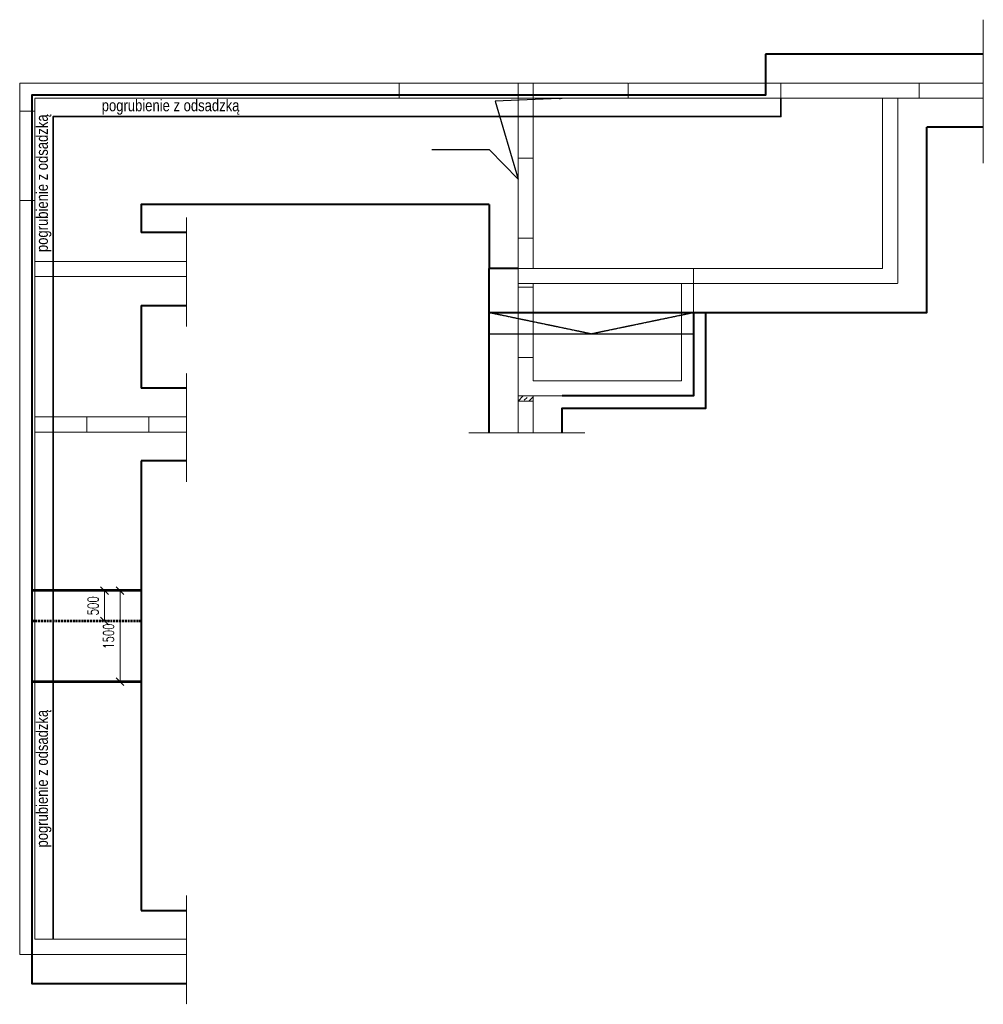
# Model space of a CAD drawing. Extents: x -257438 to 242612, y -74624 to 75879.
# Tile 1 of 21: x 62858 to 78715, y -74624 to -58415. Entities that reach past the tile are written whole.
import ezdxf
from ezdxf import colors
from ezdxf.entities.mleader import LeaderData, LeaderLine
from ezdxf.math import Vec2, Vec3

# ---------------------------------------------------------------- set-up
doc = ezdxf.new("R2010")
doc.units = 0
doc.header["$LTSCALE"] = 10
doc.header["$MEASUREMENT"] = 0
doc.linetypes.add('HIDDEN', pattern=[0.375, 0.25, -0.125])
doc.linetypes.add('HIDDEN2', pattern=[4.7625, 3.175, -1.5875])
for name, color, linetype, lineweight in [('P-Linia1', 3, 'Continuous', 40), ('P-Linia2', 2, 'Continuous', 25), ('P-Opis ściany', 6, 'Continuous', 9), ('P-Przerywana', 13, 'HIDDEN', 9), ('P-Szraf - Ściana żelbetowa', 54, 'Continuous', 0), ('P-Wymiar', 254, 'Continuous', 9), ('P-Ściana żelbetowa', 50, 'Continuous', 25)]:
    doc.layers.add(name, color=color, linetype=linetype, lineweight=lineweight)
doc.layers.add('P-Linia1a', color=7, linetype='Continuous', lineweight=53, true_color=0x008ab8)
doc.styles.add('_Fd Opis', font='arial.ttf')
doc.styles.add('ROMANS', font='romans.shx', dxfattribs={"width": 0.7})
doc.dimstyles.new('A100', dxfattribs={"dimscale": 100, "dimtxt": 1.75, "dimasz": 0.1, "dimexe": 0, "dimexo": 0, "dimgap": 1, "dimtad": 1, "dimdec": 4, "dimrnd": 0.1, "dimdsep": 46, "dimtxsty": 'ROMANS', "dimblk": '[[[[[[[[', "dimcen": 2, "dimdle": 2, "dimse1": 1, "dimse2": 1, "dimclrd": 256, "dimclrt": 1, "dimadec": 0, "dimazin": 0, "dimtfac": 1, "dimtdec": 4, "dimtix": 1, "dimtmove": 2, "dimatfit": 3, "dimldrblk": '[[[[[[[[', "dimfxl": 1, "dimtvp": 0.6, "dimtolj": 1, "dimlwd": 9, "dimarcsym": 0})

# ---------------------------------------------------------------- blocks, each defined once
blk = doc.blocks.new('[[[[[[[[')
at = {"layer": 'P-Wymiar'}
for p, q in [((0, 18), (0, -18)), ((-12.7, -12.7), (12.7, 12.7)), ((0, 0), (-4.6, 0))]:
    blk.add_line(p, q, dxfattribs=at)
blk = doc.blocks.new('*D163')
at = {"layer": 'Defpoints', "color": 0, "transparency": 16777216}
for p in [(-13813, -249448), (-13594, -249448), (-13714, -250948)]:
    blk.add_point(p, dxfattribs=at)
at = {"layer": 'P-Wymiar', "lineweight": 9, "transparency": 16777216}
blk.add_line((-13813, -250943), (-13813, -249453), dxfattribs=at)
at = {"layer": 'P-Wymiar', "lineweight": 9, "transparency": 16777216, "xscale": 5, "yscale": 5, "zscale": 5}
for p, rotation in [((-13813, -249448), 90), ((-13813, -250948), 270)]:
    blk.add_blockref('[[[[[[[[', p, dxfattribs=dict(at, rotation=rotation))
at = {"layer": 'P-Wymiar', "color": 1, "transparency": 16777216, "insert": (-14002, -250198), "char_height": 175, "attachment_point": 5, "rotation": 90, "style": 'ROMANS'}
blk.add_mtext('\\A1;1500', dxfattribs=at)
blk = doc.blocks.new('*D164')
at = {"layer": 'Defpoints', "color": 0, "transparency": 16777216}
for p in [(-14459, -249448), (-14070, -249448), (-14459, -249948)]:
    blk.add_point(p, dxfattribs=at)
at = {"layer": 'P-Wymiar', "lineweight": 9, "transparency": 16777216}
blk.add_line((-14070, -249943), (-14070, -249453), dxfattribs=at)
at = {"layer": 'P-Wymiar', "lineweight": 9, "transparency": 16777216, "xscale": 5, "yscale": 5, "zscale": 5}
for p, rotation in [((-14070, -249448), 90), ((-14070, -249948), 270)]:
    blk.add_blockref('[[[[[[[[', p, dxfattribs=dict(at, rotation=rotation))
at = {"layer": 'P-Wymiar', "color": 1, "transparency": 16777216, "insert": (-14259, -249698), "char_height": 175, "attachment_point": 5, "rotation": 90, "style": 'ROMANS'}
blk.add_mtext('\\A1;500', dxfattribs=at)
blk = doc.blocks.new('A$C4D083629')
at = {"layer": 'P-Linia1a'}
for points in [[(1800, 6464.99866), (0, 6464.99866)], [(1800, 6464.99866), (0, 6464.99866)], [(1800, 4964.99866), (0, 4964.99866)]]:
    blk.add_lwpolyline(points, dxfattribs=at)
at = {"layer": 'P-Linia1a', "color": 4, "linetype": 'HIDDEN2'}
blk.add_lwpolyline([(1800, 5964.99866), (0, 5964.99866)], dxfattribs=at)
at = {"layer": 'P-Wymiar', "color": 4}
dim = blk.add_linear_dim(base=(1195.85836, 6464.99866), p1=(806.9408, 5964.99866), p2=(806.9408, 6464.99866), angle=90, dimstyle='A100', dxfattribs=at)
dim.commit()
dim.dimension.update_dxf_attribs({"geometry": '*D164', "text_midpoint": (1006.50809, 6214.99866), "insert": (15265.61701, 255913.09232)})
at = {"layer": 'P-Wymiar'}
dim = blk.add_linear_dim(base=(1452.8979, 6464.99866), p1=(1552.09609, 4964.99866), p2=(1671.81705, 6464.99866), angle=90, dimstyle='A100', dxfattribs=at)
dim.commit()
dim.dimension.update_dxf_attribs({"geometry": '*D163', "text_midpoint": (1263.54763, 5714.99866), "insert": (15265.61701, 255913.09232)})

msp = doc.modelspace()

# ---------------------------------------------------------------- hatches: boundary and pattern name
at = {"layer": 'P-Szraf - Ściana żelbetowa', "transparency": 33554559}
h = msp.add_hatch(dxfattribs=at)
h.set_pattern_fill('ANSI33', color=256, scale=20)
h.set_pattern_definition([(45, (78323.73, 181445.89), (-89.80256, 89.80256), []), (45, (78413.53, 181445.89), (-89.80256, 89.80256), [63.5, -31.75])])
h.paths.add_polyline_path([(71308.09991, -64609.17071), (71058.09991, -64609.17071), (71058.09991, -64694.91132), (71308.09991, -64694.91132)], flags=17)

# ---------------------------------------------------------------- linework, layer by layer
at = {"color": 1, "linetype": 'HIDDEN', "lineweight": 15, "true_color": 0xff0f0f}
for points in [[(69103.07813, -59459.11532), (62858.11451, -59459.11532), (62858.11451, -59919.11953), (63108.11451, -59919.11953), (63108.11451, -59709.11532), (63308.11451, -59709.11532), (69103.07813, -59709.11532)], [(71308.10117, -59459.11532), (71058.10117, -59459.11532), (71058.10117, -59709.11532), (71308.10117, -59709.11532)], [(75383.07813, -59709.11532), (75381.47561, -59459.11532), (72873.07813, -59459.11532), (72873.07813, -59709.11532)]]:
    msp.add_lwpolyline(points, close=True, dxfattribs=at)
msp.add_lwpolyline([(65604.05034, -73554.11398), (63108.11451, -73554.11398), (63108.11451, -61394.21709), (62858.11451, -61394.21709), (62858.11451, -73804.11398), (65604.05034, -73804.11398)], dxfattribs=at)
at = {"layer": 'P-Linia1', "color": 1, "true_color": 0xf50000}
msp.add_lwpolyline([(75133.07813, -58984.11532), (75133.07813, -59659.11532), (63058.11451, -59659.11532), (63058.11451, -74279.11398), (65604.05034, -74279.11398)], dxfattribs=at)
at = {"layer": 'P-Linia1'}
for points in [[(78714.71495, -58984.11532), (75133.07813, -58984.11532)], [(73948.12421, -63234.11532), (77783.12421, -63234.11532), (77783.12421, -60184.11532)], [(78714.71495, -60184.11532), (77783.12421, -60184.11532)], [(70583.10117, -61459.11532), (64858.11451, -61459.11532), (64858.11451, -61919.11532)], [(70583.10117, -61459.11532), (70583.10117, -62509.11532)], [(65604.05034, -61919.11532), (64858.11451, -61919.11532)], [(70583.09991, -65215.48159), (70583.09991, -62509.11532)], [(64858.11451, -63119.11532), (65604.05034, -63119.11532)], [(64858.11451, -63119.11532), (64858.11451, -64479.1446)], [(70583.10117, -63234.11532), (73948.12421, -63234.11532), (73948.12421, -64609.17071), (71783.09991, -64609.17071)], [(71783.09991, -65215.48159), (71783.09991, -64809.17071), (74148.12421, -64809.17071), (74148.12421, -63234.11532)], [(65604.05034, -64479.1446), (64858.11451, -64479.1446)], [(65604.05034, -65679.1446), (64858.11451, -65679.1446)], [(64858.11451, -65679.1446), (64858.11451, -73079.11398)], [(64858.11451, -73079.11398), (65604.05034, -73079.11398)]]:
    msp.add_lwpolyline(points, dxfattribs=at)
at = {"layer": 'P-Linia1', "color": 3}
msp.add_lwpolyline([(71058.10117, -62509.11532), (70583.09991, -62509.11532)], dxfattribs=at)
at = {"layer": 'P-Linia1', "linetype": 'HIDDEN', "lineweight": 25}
for points in [[(70583.10117, -63234.11532), (73948.12421, -63234.11532)], [(70585.47773, -63234.11532), (72265.61269, -63584.11532), (73948.12421, -63234.11532)], [(70585.47773, -63584.11532), (73950.50077, -63584.11532)]]:
    msp.add_lwpolyline(points, dxfattribs=at)
at = {"layer": 'P-Linia2', "color": 1, "lineweight": 35, "true_color": 0xf50000}
for points in [[(75133.07813, -59459.11532), (75133.07813, -59659.11532), (63058.11451, -59659.11532), (63058.11451, -74279.11398)], [(75383.07813, -59709.11532), (75383.07813, -60009.11532), (63408.11451, -60009.11532), (63408.11451, -73554.11398)]]:
    msp.add_lwpolyline(points, dxfattribs=at)
at = {"layer": 'P-Opis ściany', "color": 212, "linetype": 'HIDDEN', "lineweight": 15, "true_color": 0xd100d1}
for points in [[(69103.07813, -59459.11532), (71058.10117, -59459.11532), (71058.10117, -59709.11532), (69103.07813, -59709.11532)], [(71308.10117, -59459.11532), (72873.07813, -59459.11532), (72873.07813, -59709.11532), (71308.10117, -59709.11532)], [(62858.11451, -59919.11953), (63108.11451, -59919.11953), (63108.11451, -61394.21709), (62858.11451, -61394.21709)], [(71308.10117, -60694.12429), (71058.10117, -60694.12429), (71058.10117, -62014.12732), (71308.10117, -62014.12732)], [(71058.10117, -62816.11542), (71308.10117, -62816.11542), (71308.10117, -63976.11542), (71058.10117, -63976.11542)], [(63961.02745, -65204.22224), (64981.02828, -65204.22224), (64981.02828, -64954.22224), (63961.02745, -64954.22224)]]:
    msp.add_lwpolyline(points, close=True, dxfattribs=at)
for points in [[(78714.71495, -59709.11532), (77656.86743, -59709.11532), (77656.86743, -59459.11532), (78714.71495, -59459.11532)], [(71058.10117, -65215.48159), (71058.10117, -64694.91132), (71308.10117, -64694.91132), (71308.10117, -65215.48159)]]:
    msp.add_lwpolyline(points, dxfattribs=at)
at = {"layer": 'P-Przerywana'}
for points in [[(78714.71495, -58415.34569), (78714.71495, -60777.01831)], [(65604.05034, -61674.16885), (65604.05034, -63464.12482)], [(65604.05034, -64234.19813), (65604.05034, -66024.1541)], [(70249.93333, -65215.48159), (72156.42552, -65215.48159)], [(65604.05034, -72834.16751), (65604.05034, -74624.12348)]]:
    msp.add_lwpolyline(points, dxfattribs=at)
at = {"layer": 'P-Ściana żelbetowa', "linetype": 'HIDDEN', "lineweight": 15}
for points in [[(75133.07813, -59459.11532), (78714.71495, -59459.11532)], [(71058.10117, -59709.11532), (71058.10117, -62759.11532), (77308.12421, -62759.11532), (77308.12421, -59709.11532)], [(71308.10117, -59709.11532), (71308.10117, -62509.11532), (77058.12421, -62509.11532), (77058.12421, -59709.11532)], [(75133.07813, -59659.11532), (75133.07813, -59659.11532)], [(75383.07813, -59709.11532), (75383.07813, -59709.11532), (78714.71495, -59709.11532)], [(63108.11451, -62394.11532), (65604.05034, -62394.11532)], [(71058.09991, -64609.17071), (73948.12421, -64609.17071), (73948.12421, -62509.11532), (71058.10117, -62509.11532), (71058.10117, -64609.17071)], [(63108.11451, -62644.11532), (65604.05034, -62644.11532)], [(71058.09991, -65215.48159), (71058.09991, -64609.17071)], [(71308.09991, -65215.48159), (71308.09991, -64609.17071)], [(65604.05034, -64954.1446), (63108.11451, -64954.1446)], [(65604.05034, -65204.1446), (63108.11451, -65204.1446)]]:
    msp.add_lwpolyline(points, dxfattribs=at)
msp.add_lwpolyline([(71308.10117, -64359.17071), (73748.12421, -64359.17071), (73748.12421, -62759.11532), (71308.10117, -62759.11532)], close=True, dxfattribs=at)

# ---------------------------------------------------------------- block references
at = {"color": 1, "true_color": 0xff0f0f}
msp.add_blockref('A$C4D083629', (63058.11451, -74279.11398), dxfattribs=at)

# ---------------------------------------------------------------- texts
at = {"layer": 'P-Opis ściany', "color": 212, "linetype": 'HIDDEN', "lineweight": 15, "true_color": 0xd100d1, "char_height": 192, "width": 2274.3826388, "style": '_Fd Opis'}
for insert, attachment_point, rotation in [((66474.11495, -59855.86657), 6, 0.000001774), ((63254.86576, -62241.10366), 4, 89.999998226), ((63254.86576, -72043.01044), 4, 89.999998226)]:
    msp.add_mtext('{\\W0.8;\\C214;\\c11538822;pogrubienie z odsadzką}', dxfattribs=dict(at, insert=insert, attachment_point=attachment_point, rotation=rotation))

# ---------------------------------------------------------------- leaders
at = {"layer": 'P-Opis ściany', "color": 212, "linetype": 'HIDDEN', "lineweight": 15, "true_color": 0xd100d1}
ml = msp.add_multileader_mtext('Standard', dxfattribs=at)
ml.set_content('         ', color=(209, 0, 209))
ml.set_leader_properties()
ml.build(insert=Vec2(0, 0))
ml.multileader.update_dxf_attribs({"arrow_head_size": 96})
ctx = ml.context
ctx.base_point, ctx.char_height, ctx.arrow_head_size, ctx.landing_gap_size, ctx.plane_origin = Vec3(69628.07081, -60558.46752), 3.2, 96, 1.6, Vec3(69727.00932, -62295.6746)
ctx.text_align_type = 2
notes = []
notes.append((ctx, [(1, (1, 1, 0), (70587.2118, -60558.46752), (-1, 0), 944.76281, [(2, [(71830.16875, -59709.11532), (70682.26328, -59755.10623), (71058.10117, -61040.8069)], 0, [])])]))
ctx.mtext.insert, ctx.mtext.alignment, ctx.mtext.flow_direction = Vec3(69640.84898, -60556.86752), 3, 5
for ctx, leaders in notes:
    for number, flags, end, landing, length, lines in leaders:
        leader = LeaderData()
        leader.index, (leader.has_last_leader_line, leader.has_dogleg_vector, leader.attachment_direction) = number, flags
        leader.last_leader_point, leader.dogleg_vector, leader.dogleg_length = Vec3(end), Vec3(landing), length
        for number, points, colour, breaks in lines:
            line = LeaderLine()
            line.index, line.vertices, line.color, line.breaks = number, Vec3.list(points), colors.encode_raw_color(colour), breaks
            leader.lines.append(line)
        ctx.leaders.append(leader)

doc.saveas('drawing.dxf')
